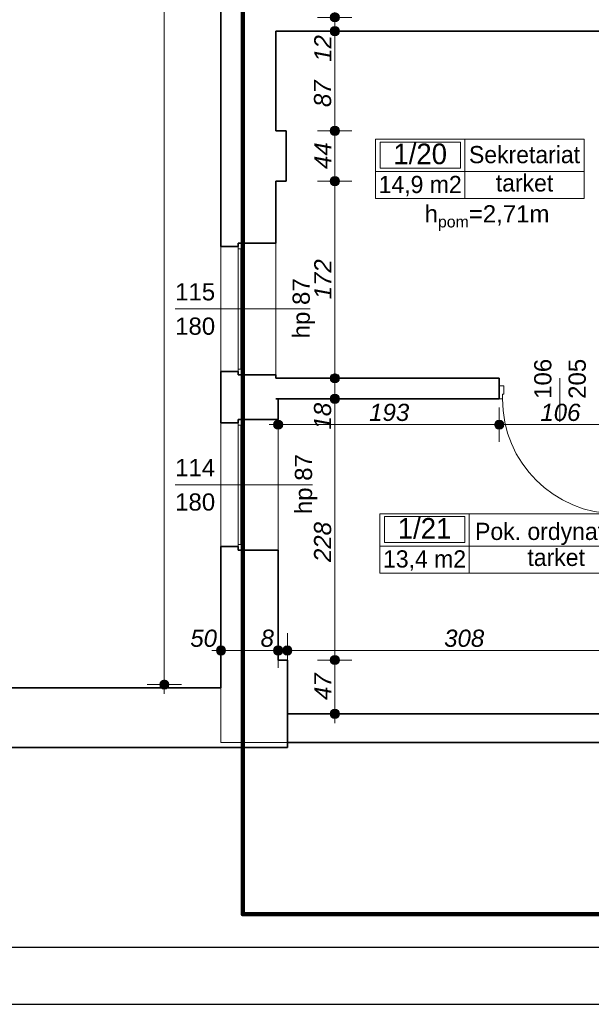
# Model space of a CAD drawing. Header units: millimetres. Extents: x -50073 to 84772, y -78870 to -35317.
# Tile 6 of 125: x 407 to 5399, y -78836 to -70241. Entities that reach past the tile are written whole.
import ezdxf
from ezdxf.enums import TextEntityAlignment as Align

# ---------------------------------------------------------------- set-up
doc = ezdxf.new("R2010")
doc.units = ezdxf.units.MM
doc.header["$MEASUREMENT"] = 0
for name, color, linetype, lineweight in [('0_Nr_pióra__3', 7, 'Continuous', 20), ('0_Nr_pióra__4', 7, 'Continuous', 25), ('Drzwi ArchiCAD_Nr_pióra__1', 7, 'Continuous', 0), ('Konstrukcja - Stropy_Nr_pióra__1', 7, 'Continuous', 0), ('Konstrukcja - Ściany zew_Nr_pióra__6', 7, 'Continuous', 35), ('Metryczki pomieszczeń ArchiCADa_Nr_pióra__1', 7, 'Continuous', 0), ('Okna ArchiCADa_Nr_pióra__1', 7, 'Continuous', 0), ('Wymiarowanie - Ogólne_Nr_pióra__82', 114, 'Continuous', 13), ('Znaczniki drzwi ArchiCADa_Nr_pióra__1', 7, 'Continuous', 0), ('Znaczniki drzwi ArchiCADa_Nr_pióra__7', 7, 'Continuous', 70), ('Znaczniki okien ArchiCADa_Nr_pióra__1', 7, 'Continuous', 0), ('Znaczniki okien ArchiCADa_Nr_pióra__7', 7, 'Continuous', 70)]:
    doc.layers.add(name, color=color, linetype=linetype, lineweight=lineweight)
doc.layers.add('Elementy modelu - Strefy', color=7, linetype='Continuous')
doc.layers.add('Wymiarowanie - Ogólne', color=7, linetype='Continuous')
doc.styles.add('GENERATED_STYLE_1', font='txt')
doc.styles.add('GENERATED_STYLE_2', font='txt')
doc.styles.add('GENERATED_STYLE_3', font='txt')
doc.styles.add('GENERATED_STYLE_4', font='txt')
doc.dimstyles.new('GENERATED_STYLE__1', dxfattribs={"dimtxt": 150, "dimasz": 152, "dimexe": 0.18, "dimexo": 0, "dimgap": 0.09, "dimtad": 1, "dimlfac": 0.1, "dimzin": 0, "dimdsep": 46, "dimtxsty": 'GENERATED_STYLE_3', "dimblk": 'ARROWHEAD_11', "dimblk1": 'ARROWHEAD_11', "dimblk2": 'ARROWHEAD_11', "dimcen": 0.09, "dimclrd": 114, "dimclre": 114, "dimclrt": 114, "dimazin": 0, "dimtfac": 1, "dimtdec": 4, "dimtmove": 0, "dimatfit": 3, "dimfxl": 1, "dimtolj": 1, "dimtzin": 0, "dimarcsym": 0})
doc.dimstyles.new('GENERATED_STYLE__2', dxfattribs={"dimtxt": 150, "dimasz": 152, "dimexe": 0.18, "dimexo": 0, "dimgap": 0.09, "dimtad": 1, "dimtih": 1, "dimtoh": 1, "dimlfac": 0.1, "dimzin": 0, "dimdsep": 46, "dimtxsty": 'GENERATED_STYLE_3', "dimblk": 'ARROWHEAD_11', "dimblk1": 'ARROWHEAD_11', "dimblk2": 'ARROWHEAD_11', "dimcen": 0.09, "dimclrd": 114, "dimclre": 114, "dimclrt": 114, "dimazin": 0, "dimtfac": 1, "dimtdec": 4, "dimtmove": 0, "dimatfit": 3, "dimfxl": 1, "dimtolj": 1, "dimtzin": 0, "dimarcsym": 0})

# ---------------------------------------------------------------- blocks, each defined once
blk = doc.blocks.new('Sekretariat_1_20_20', base_point=(4294, -71567))
at = {"layer": 'Metryczki pomieszczeń ArchiCADa_Nr_pióra__1', "linetype": 'Continuous'}
for p, q in [((3515, -71284.1), (5336.6, -71284.1)), ((3515, -71802.7), (3515, -71284.1)), ((3553.9, -71310), (4255.1, -71310)), ((3553.9, -71536.3), (3553.9, -71310)), ((4255.1, -71310), (4255.1, -71536.3)), ((4294, -71284.1), (4294, -71802.7)), ((5336.6, -71284.1), (5336.6, -71802.7)), ((3515, -71567), (5336.6, -71567)), ((4255.1, -71536.3), (3553.9, -71536.3)), ((5336.6, -71802.7), (3515, -71802.7))]:
    blk.add_line(p, q, dxfattribs=at)
at = {"layer": 'Metryczki pomieszczeń ArchiCADa_Nr_pióra__1'}
for tag, height, style, p in [('ROOM_NUMBER', 180, 'GENERATED_STYLE_2', (3904.5, -71412)), ('ROOM_NAME', 150, 'GENERATED_STYLE_1', (4815.3, -71418.2)), ('floor_f', 150, 'GENERATED_STYLE_1', (4815.3, -71665.7)), ('ROOM_CALC_AREA', 150, 'GENERATED_STYLE_1', (3904.5, -71679))]:
    blk.add_attdef(tag, text='', height=height, dxfattribs=dict(at, style=style)).set_placement(p, align=Align.MIDDLE_CENTER)
blk = doc.blocks.new('Pok. ordynatora_1_21_21', base_point=(4332.2, -74835.8))
at = {"layer": 'Metryczki pomieszczeń ArchiCADa_Nr_pióra__1', "linetype": 'Continuous'}
for p, q in [((3553.1, -74553), (5851.4, -74553)), ((3553.1, -75071.6), (3553.1, -74553)), ((3592.1, -74578.9), (4293.2, -74578.9)), ((3592.1, -74805.2), (3592.1, -74578.9)), ((4293.2, -74578.9), (4293.2, -74805.2)), ((4332.2, -74553), (4332.2, -75071.6)), ((5851.4, -74553), (5851.4, -75071.6)), ((3553.1, -74835.8), (5851.4, -74835.8)), ((4293.2, -74805.2), (3592.1, -74805.2)), ((5851.4, -75071.6), (3553.1, -75071.6))]:
    blk.add_line(p, q, dxfattribs=at)
at = {"layer": 'Metryczki pomieszczeń ArchiCADa_Nr_pióra__1'}
for tag, height, style, p in [('ROOM_NUMBER', 180, 'GENERATED_STYLE_2', (3942.7, -74680.9)), ('ROOM_NAME', 150, 'GENERATED_STYLE_1', (5091.8, -74707.4)), ('floor_f', 150, 'GENERATED_STYLE_1', (5091.8, -74934.5)), ('ROOM_CALC_AREA', 150, 'GENERATED_STYLE_1', (3942.7, -74947.9))]:
    blk.add_attdef(tag, text='', height=height, dxfattribs=dict(at, style=style)).set_placement(p, align=Align.MIDDLE_CENTER)
blk = doc.blocks.new('*D83')
at = {"layer": 'Wymiarowanie - Ogólne_Nr_pióra__82', "linetype": 'Continuous'}
for points in [[(1710.2, -62390.8), (1707.2, -62375.5), (1698.5, -62362.5), (1685.6, -62353.9), (1670.2, -62350.8), (1654.9, -62353.9), (1642, -62362.5), (1633.3, -62375.5), (1630.2, -62390.8), (1633.3, -62406.1), (1642, -62419.1), (1654.9, -62427.8), (1670.2, -62430.8), (1685.6, -62427.8), (1698.5, -62419.1), (1707.2, -62406.1)], [(1710.2, -76044.9), (1707.2, -76029.6), (1698.5, -76016.6), (1685.6, -76008), (1670.2, -76004.9), (1654.9, -76008), (1642, -76016.6), (1633.3, -76029.6), (1630.2, -76044.9), (1633.3, -76060.2), (1642, -76073.2), (1654.9, -76081.9), (1670.2, -76084.9), (1685.6, -76081.9), (1698.5, -76073.2), (1707.2, -76060.2)]]:
    blk.add_hatch(color=256, dxfattribs=at).paths.add_polyline_path(points)
for p, q in [((1670.2, -62350.8), (1670.2, -62310.8)), ((1630.2, -62390.8), (1520.2, -62390.8)), ((1820.2, -62390.8), (1710.2, -62390.8)), ((1670.2, -76004.9), (1670.2, -62430.8)), ((1630.2, -76044.9), (1520.2, -76044.9)), ((1820.2, -76044.9), (1710.2, -76044.9)), ((1670.2, -76124.9), (1670.2, -76084.9))]:
    blk.add_line(p, q, dxfattribs=at)
for centre in [(1670.2, -62390.8), (1670.2, -76044.9)]:
    blk.add_circle(centre, 40, dxfattribs=at)
at = {"layer": 'Wymiarowanie - Ogólne_Nr_pióra__82', "insert": (1640.2, -69560), "char_height": 150, "attachment_point": 7, "rotation": 90, "style": 'GENERATED_STYLE_3'}
blk.add_mtext('\\A1;{\\fArial|b0|i1|c238|p38;1 365,5}', dxfattribs=at)
blk = doc.blocks.new('ARROWHEAD_11')
at = {"color": 0, "linetype": 'Continuous', "lineweight": 0}
blk.add_line((0, 0), (-1, 0), dxfattribs=at)
at = {"color": 0, "linetype": 'Continuous', "lineweight": 0, "const_width": 0.25, "flags": 128}
blk.add_lwpolyline([(-0.125, 0, 1), (0.125, 0, 1)], format="xyb", close=True, dxfattribs=at)
blk = doc.blocks.new('*D500')
at = {"layer": 'Wymiarowanie - Ogólne_Nr_pióra__82', "linetype": 'Continuous'}
for points in [[(3198.9, -75830.6), (3195.9, -75815.3), (3187.2, -75802.4), (3174.2, -75793.7), (3158.9, -75790.6), (3143.6, -75793.7), (3130.6, -75802.4), (3122, -75815.3), (3118.9, -75830.6), (3122, -75845.9), (3130.6, -75858.9), (3143.6, -75867.6), (3158.9, -75870.6), (3174.2, -75867.6), (3187.2, -75858.9), (3195.9, -75845.9)], [(3198.9, -76300.6), (3195.9, -76285.3), (3187.2, -76272.4), (3174.2, -76263.7), (3158.9, -76260.6), (3143.6, -76263.7), (3130.6, -76272.4), (3122, -76285.3), (3118.9, -76300.6), (3122, -76315.9), (3130.6, -76328.9), (3143.6, -76337.6), (3158.9, -76340.6), (3174.2, -76337.6), (3187.2, -76328.9), (3195.9, -76315.9)]]:
    blk.add_hatch(color=256, dxfattribs=at).paths.add_polyline_path(points)
for p, q in [((3118.9, -75830.6), (3008.9, -75830.6)), ((3158.9, -76260.6), (3158.9, -75870.6)), ((3308.9, -75830.6), (3198.9, -75830.6)), ((3118.9, -76300.6), (3008.9, -76300.6)), ((3308.9, -76300.6), (3198.9, -76300.6)), ((3158.9, -76380.6), (3158.9, -76340.6))]:
    blk.add_line(p, q, dxfattribs=at)
for centre in [(3158.9, -75830.6), (3158.9, -76300.6)]:
    blk.add_circle(centre, 40, dxfattribs=at)
at = {"layer": 'Wymiarowanie - Ogólne_Nr_pióra__82', "insert": (3128.9, -76179.5), "char_height": 150, "attachment_point": 7, "rotation": 90, "style": 'GENERATED_STYLE_3'}
blk.add_mtext('\\A1;{\\fArial|b0|i1|c238|p38;47}', dxfattribs=at)
blk = doc.blocks.new('*D501')
at = {"layer": 'Wymiarowanie - Ogólne_Nr_pióra__82', "linetype": 'Continuous'}
for points in [[(3198.9, -73550.6), (3195.9, -73535.3), (3187.2, -73522.4), (3174.2, -73513.7), (3158.9, -73510.6), (3143.6, -73513.7), (3130.6, -73522.4), (3122, -73535.3), (3118.9, -73550.6), (3122, -73565.9), (3130.6, -73578.9), (3143.6, -73587.6), (3158.9, -73590.6), (3174.2, -73587.6), (3187.2, -73578.9), (3195.9, -73565.9)], [(3198.9, -75830.6), (3195.9, -75815.3), (3187.2, -75802.4), (3174.2, -75793.7), (3158.9, -75790.6), (3143.6, -75793.7), (3130.6, -75802.4), (3122, -75815.3), (3118.9, -75830.6), (3122, -75845.9), (3130.6, -75858.9), (3143.6, -75867.6), (3158.9, -75870.6), (3174.2, -75867.6), (3187.2, -75858.9), (3195.9, -75845.9)]]:
    blk.add_hatch(color=256, dxfattribs=at).paths.add_polyline_path(points)
for p, q in [((3118.9, -73550.6), (3008.9, -73550.6)), ((3308.9, -73550.6), (3198.9, -73550.6)), ((3158.9, -75790.6), (3158.9, -73590.6)), ((3118.9, -75830.6), (3008.9, -75830.6)), ((3308.9, -75830.6), (3198.9, -75830.6))]:
    blk.add_line(p, q, dxfattribs=at)
for centre in [(3158.9, -73550.6), (3158.9, -75830.6)]:
    blk.add_circle(centre, 40, dxfattribs=at)
at = {"layer": 'Wymiarowanie - Ogólne_Nr_pióra__82', "char_height": 150, "attachment_point": 7, "rotation": 90, "style": 'GENERATED_STYLE_3'}
for s, insert in [('\\A1;{\\fArial|b0|i1|c238|p38;18}', (3128.9, -73818.3)), ('\\A1;{\\fArial|b0|i1|c238|p38;228}', (3128.9, -74975.2))]:
    blk.add_mtext(s, dxfattribs=dict(at, insert=insert))
blk = doc.blocks.new('*D502')
at = {"layer": 'Wymiarowanie - Ogólne_Nr_pióra__82', "linetype": 'Continuous'}
for points in [[(3198.9, -73370.6), (3195.9, -73355.3), (3187.2, -73342.4), (3174.2, -73333.7), (3158.9, -73330.6), (3143.6, -73333.7), (3130.6, -73342.4), (3122, -73355.3), (3118.9, -73370.6), (3122, -73385.9), (3130.6, -73398.9), (3143.6, -73407.6), (3158.9, -73410.6), (3174.2, -73407.6), (3187.2, -73398.9), (3195.9, -73385.9)], [(3198.9, -73550.6), (3195.9, -73535.3), (3187.2, -73522.4), (3174.2, -73513.7), (3158.9, -73510.6), (3143.6, -73513.7), (3130.6, -73522.4), (3122, -73535.3), (3118.9, -73550.6), (3122, -73565.9), (3130.6, -73578.9), (3143.6, -73587.6), (3158.9, -73590.6), (3174.2, -73587.6), (3187.2, -73578.9), (3195.9, -73565.9)]]:
    blk.add_hatch(color=256, dxfattribs=at).paths.add_polyline_path(points)
for p, q in [((3118.9, -73370.6), (3008.9, -73370.6)), ((3308.9, -73370.6), (3198.9, -73370.6)), ((3158.9, -73510.6), (3158.9, -73410.6)), ((3118.9, -73550.6), (3008.9, -73550.6)), ((3308.9, -73550.6), (3198.9, -73550.6))]:
    blk.add_line(p, q, dxfattribs=at)
for centre in [(3158.9, -73370.6), (3158.9, -73550.6)]:
    blk.add_circle(centre, 40, dxfattribs=at)
blk = doc.blocks.new('*D503')
at = {"layer": 'Wymiarowanie - Ogólne_Nr_pióra__82', "linetype": 'Continuous'}
for points in [[(3198.9, -71650.6), (3195.9, -71635.3), (3187.2, -71622.4), (3174.2, -71613.7), (3158.9, -71610.6), (3143.6, -71613.7), (3130.6, -71622.4), (3122, -71635.3), (3118.9, -71650.6), (3122, -71665.9), (3130.6, -71678.9), (3143.6, -71687.6), (3158.9, -71690.6), (3174.2, -71687.6), (3187.2, -71678.9), (3195.9, -71665.9)], [(3198.9, -73370.6), (3195.9, -73355.3), (3187.2, -73342.4), (3174.2, -73333.7), (3158.9, -73330.6), (3143.6, -73333.7), (3130.6, -73342.4), (3122, -73355.3), (3118.9, -73370.6), (3122, -73385.9), (3130.6, -73398.9), (3143.6, -73407.6), (3158.9, -73410.6), (3174.2, -73407.6), (3187.2, -73398.9), (3195.9, -73385.9)]]:
    blk.add_hatch(color=256, dxfattribs=at).paths.add_polyline_path(points)
for p, q in [((3118.9, -71650.6), (3008.9, -71650.6)), ((3308.9, -71650.6), (3198.9, -71650.6)), ((3158.9, -73330.6), (3158.9, -71690.6)), ((3118.9, -73370.6), (3008.9, -73370.6)), ((3308.9, -73370.6), (3198.9, -73370.6))]:
    blk.add_line(p, q, dxfattribs=at)
for centre in [(3158.9, -71650.6), (3158.9, -73370.6)]:
    blk.add_circle(centre, 40, dxfattribs=at)
at = {"layer": 'Wymiarowanie - Ogólne_Nr_pióra__82', "insert": (3128.9, -72681.4), "char_height": 150, "attachment_point": 7, "rotation": 90, "style": 'GENERATED_STYLE_3'}
blk.add_mtext('\\A1;{\\fArial|b0|i1|c238|p38;172}', dxfattribs=at)
blk = doc.blocks.new('*D504')
at = {"layer": 'Wymiarowanie - Ogólne_Nr_pióra__82', "linetype": 'Continuous'}
for points in [[(3198.9, -71210.6), (3195.9, -71195.3), (3187.2, -71182.4), (3174.2, -71173.7), (3158.9, -71170.6), (3143.6, -71173.7), (3130.6, -71182.4), (3122, -71195.3), (3118.9, -71210.6), (3122, -71225.9), (3130.6, -71238.9), (3143.6, -71247.6), (3158.9, -71250.6), (3174.2, -71247.6), (3187.2, -71238.9), (3195.9, -71225.9)], [(3198.9, -71650.6), (3195.9, -71635.3), (3187.2, -71622.4), (3174.2, -71613.7), (3158.9, -71610.6), (3143.6, -71613.7), (3130.6, -71622.4), (3122, -71635.3), (3118.9, -71650.6), (3122, -71665.9), (3130.6, -71678.9), (3143.6, -71687.6), (3158.9, -71690.6), (3174.2, -71687.6), (3187.2, -71678.9), (3195.9, -71665.9)]]:
    blk.add_hatch(color=256, dxfattribs=at).paths.add_polyline_path(points)
for p, q in [((3118.9, -71210.6), (3008.9, -71210.6)), ((3158.9, -71610.6), (3158.9, -71250.6)), ((3308.9, -71210.6), (3198.9, -71210.6)), ((3118.9, -71650.6), (3008.9, -71650.6)), ((3308.9, -71650.6), (3198.9, -71650.6))]:
    blk.add_line(p, q, dxfattribs=at)
for centre in [(3158.9, -71210.6), (3158.9, -71650.6)]:
    blk.add_circle(centre, 40, dxfattribs=at)
at = {"layer": 'Wymiarowanie - Ogólne_Nr_pióra__82', "insert": (3128.9, -71544.5), "char_height": 150, "attachment_point": 7, "rotation": 90, "style": 'GENERATED_STYLE_3'}
blk.add_mtext('\\A1;{\\fArial|b0|i1|c238|p38;44}', dxfattribs=at)
blk = doc.blocks.new('*D505')
at = {"layer": 'Wymiarowanie - Ogólne_Nr_pióra__82', "linetype": 'Continuous'}
for points in [[(3198.9, -70340.6), (3195.9, -70325.3), (3187.2, -70312.4), (3174.2, -70303.7), (3158.9, -70300.6), (3143.6, -70303.7), (3130.6, -70312.4), (3122, -70325.3), (3118.9, -70340.6), (3122, -70355.9), (3130.6, -70368.9), (3143.6, -70377.6), (3158.9, -70380.6), (3174.2, -70377.6), (3187.2, -70368.9), (3195.9, -70355.9)], [(3198.9, -71210.6), (3195.9, -71195.3), (3187.2, -71182.4), (3174.2, -71173.7), (3158.9, -71170.6), (3143.6, -71173.7), (3130.6, -71182.4), (3122, -71195.3), (3118.9, -71210.6), (3122, -71225.9), (3130.6, -71238.9), (3143.6, -71247.6), (3158.9, -71250.6), (3174.2, -71247.6), (3187.2, -71238.9), (3195.9, -71225.9)]]:
    blk.add_hatch(color=256, dxfattribs=at).paths.add_polyline_path(points)
for p, q in [((3118.9, -70340.6), (3008.9, -70340.6)), ((3158.9, -71170.6), (3158.9, -70380.6)), ((3308.9, -70340.6), (3198.9, -70340.6)), ((3118.9, -71210.6), (3008.9, -71210.6)), ((3308.9, -71210.6), (3198.9, -71210.6))]:
    blk.add_line(p, q, dxfattribs=at)
for centre in [(3158.9, -70340.6), (3158.9, -71210.6)]:
    blk.add_circle(centre, 40, dxfattribs=at)
at = {"layer": 'Wymiarowanie - Ogólne_Nr_pióra__82', "char_height": 150, "attachment_point": 7, "rotation": 90, "style": 'GENERATED_STYLE_3'}
for s, insert in [('\\A1;{\\fArial|b0|i1|c238|p38;12}', (3128.9, -70608.3)), ('\\A1;{\\fArial|b0|i1|c238|p38;87}', (3128.9, -71003.3))]:
    blk.add_mtext(s, dxfattribs=dict(at, insert=insert))
blk = doc.blocks.new('*D506')
at = {"layer": 'Wymiarowanie - Ogólne_Nr_pióra__82', "linetype": 'Continuous'}
for points in [[(3198.9, -70220.6), (3195.9, -70205.3), (3187.2, -70192.4), (3174.2, -70183.7), (3158.9, -70180.6), (3143.6, -70183.7), (3130.6, -70192.4), (3122, -70205.3), (3118.9, -70220.6), (3122, -70235.9), (3130.6, -70248.9), (3143.6, -70257.6), (3158.9, -70260.6), (3174.2, -70257.6), (3187.2, -70248.9), (3195.9, -70235.9)], [(3198.9, -70340.6), (3195.9, -70325.3), (3187.2, -70312.4), (3174.2, -70303.7), (3158.9, -70300.6), (3143.6, -70303.7), (3130.6, -70312.4), (3122, -70325.3), (3118.9, -70340.6), (3122, -70355.9), (3130.6, -70368.9), (3143.6, -70377.6), (3158.9, -70380.6), (3174.2, -70377.6), (3187.2, -70368.9), (3195.9, -70355.9)]]:
    blk.add_hatch(color=256, dxfattribs=at).paths.add_polyline_path(points)
for p, q in [((3118.9, -70220.6), (3008.9, -70220.6)), ((3308.9, -70220.6), (3198.9, -70220.6)), ((3158.9, -70300.6), (3158.9, -70260.6)), ((3118.9, -70340.6), (3008.9, -70340.6)), ((3308.9, -70340.6), (3198.9, -70340.6))]:
    blk.add_line(p, q, dxfattribs=at)
for centre in [(3158.9, -70220.6), (3158.9, -70340.6)]:
    blk.add_circle(centre, 40, dxfattribs=at)
blk = doc.blocks.new('*D507')
at = {"layer": 'Wymiarowanie - Ogólne_Nr_pióra__82', "linetype": 'Continuous'}
for points in [[(3198.9, -66680.6), (3195.9, -66665.3), (3187.2, -66652.4), (3174.2, -66643.7), (3158.9, -66640.6), (3143.6, -66643.7), (3130.6, -66652.4), (3122, -66665.3), (3118.9, -66680.6), (3122, -66695.9), (3130.6, -66708.9), (3143.6, -66717.6), (3158.9, -66720.6), (3174.2, -66717.6), (3187.2, -66708.9), (3195.9, -66695.9)], [(3198.9, -70220.6), (3195.9, -70205.3), (3187.2, -70192.4), (3174.2, -70183.7), (3158.9, -70180.6), (3143.6, -70183.7), (3130.6, -70192.4), (3122, -70205.3), (3118.9, -70220.6), (3122, -70235.9), (3130.6, -70248.9), (3143.6, -70257.6), (3158.9, -70260.6), (3174.2, -70257.6), (3187.2, -70248.9), (3195.9, -70235.9)]]:
    blk.add_hatch(color=256, dxfattribs=at).paths.add_polyline_path(points)
for p, q in [((3118.9, -66680.6), (3008.9, -66680.6)), ((3308.9, -66680.6), (3198.9, -66680.6)), ((3158.9, -70180.6), (3158.9, -66720.6)), ((3118.9, -70220.6), (3008.9, -70220.6)), ((3308.9, -70220.6), (3198.9, -70220.6))]:
    blk.add_line(p, q, dxfattribs=at)
for centre in [(3158.9, -66680.6), (3158.9, -70220.6)]:
    blk.add_circle(centre, 40, dxfattribs=at)
at = {"layer": 'Wymiarowanie - Ogólne_Nr_pióra__82', "insert": (3128.9, -68621.4), "char_height": 150, "attachment_point": 7, "rotation": 90, "style": 'GENERATED_STYLE_3'}
blk.add_mtext('\\A1;{\\fArial|b0|i1|c238|p38;354}', dxfattribs=at)
blk = doc.blocks.new('*D594')
at = {"layer": 'Wymiarowanie - Ogólne_Nr_pióra__82', "linetype": 'Continuous'}
for points in [[(2204.6, -75747.4), (2201.6, -75732.1), (2192.9, -75719.1), (2179.9, -75710.5), (2164.6, -75707.4), (2149.3, -75710.5), (2136.3, -75719.1), (2127.6, -75732.1), (2124.6, -75747.4), (2127.6, -75762.7), (2136.3, -75775.7), (2149.3, -75784.4), (2164.6, -75787.4), (2179.9, -75784.4), (2192.9, -75775.7), (2201.6, -75762.7)], [(2704.6, -75747.4), (2701.6, -75732.1), (2692.9, -75719.1), (2679.9, -75710.5), (2664.6, -75707.4), (2649.3, -75710.5), (2636.3, -75719.1), (2627.6, -75732.1), (2624.6, -75747.4), (2627.6, -75762.7), (2636.3, -75775.7), (2649.3, -75784.4), (2664.6, -75787.4), (2679.9, -75784.4), (2692.9, -75775.7), (2701.6, -75762.7)]]:
    blk.add_hatch(color=256, dxfattribs=at).paths.add_polyline_path(points)
for p, q in [((2164.6, -75707.4), (2164.6, -75597.4)), ((2664.6, -75707.4), (2664.6, -75597.4)), ((2084.6, -75747.4), (2124.6, -75747.4)), ((2164.6, -75897.4), (2164.6, -75787.4)), ((2204.6, -75747.4), (2624.6, -75747.4)), ((2664.6, -75897.4), (2664.6, -75787.4))]:
    blk.add_line(p, q, dxfattribs=at)
for centre in [(2164.6, -75747.4), (2664.6, -75747.4)]:
    blk.add_circle(centre, 40, dxfattribs=at)
at = {"layer": 'Wymiarowanie - Ogólne_Nr_pióra__82', "char_height": 150, "attachment_point": 7, "style": 'GENERATED_STYLE_3'}
for s, insert in [('\\A1;{\\fArial|b0|i1|c238|p38;50}', (1896.9, -75717.4)), ('\\A1;{\\fArial|b0|i1|c238|p38;8}', (2510.8, -75717.4))]:
    blk.add_mtext(s, dxfattribs=dict(at, insert=insert))
blk = doc.blocks.new('*D595')
at = {"layer": 'Wymiarowanie - Ogólne_Nr_pióra__82', "linetype": 'Continuous'}
for points in [[(2704.6, -75747.4), (2701.6, -75732.1), (2692.9, -75719.1), (2679.9, -75710.5), (2664.6, -75707.4), (2649.3, -75710.5), (2636.3, -75719.1), (2627.6, -75732.1), (2624.6, -75747.4), (2627.6, -75762.7), (2636.3, -75775.7), (2649.3, -75784.4), (2664.6, -75787.4), (2679.9, -75784.4), (2692.9, -75775.7), (2701.6, -75762.7)], [(2784.6, -75747.4), (2781.6, -75732.1), (2772.9, -75719.1), (2759.9, -75710.5), (2744.6, -75707.4), (2729.3, -75710.5), (2716.3, -75719.1), (2707.6, -75732.1), (2704.6, -75747.4), (2707.6, -75762.7), (2716.3, -75775.7), (2729.3, -75784.4), (2744.6, -75787.4), (2759.9, -75784.4), (2772.9, -75775.7), (2781.6, -75762.7)]]:
    blk.add_hatch(color=256, dxfattribs=at).paths.add_polyline_path(points)
for p, q in [((2664.6, -75707.4), (2664.6, -75597.4)), ((2744.6, -75707.4), (2744.6, -75597.4)), ((2664.6, -75897.4), (2664.6, -75787.4)), ((2744.6, -75897.4), (2744.6, -75787.4))]:
    blk.add_line(p, q, dxfattribs=at)
for centre in [(2664.6, -75747.4), (2744.6, -75747.4)]:
    blk.add_circle(centre, 40, dxfattribs=at)
blk.add_point((2704.6, -75747.4), dxfattribs=at)
blk = doc.blocks.new('*D596')
at = {"layer": 'Wymiarowanie - Ogólne_Nr_pióra__82', "linetype": 'Continuous'}
for points in [[(2784.6, -75747.4), (2781.6, -75732.1), (2772.9, -75719.1), (2759.9, -75710.5), (2744.6, -75707.4), (2729.3, -75710.5), (2716.3, -75719.1), (2707.6, -75732.1), (2704.6, -75747.4), (2707.6, -75762.7), (2716.3, -75775.7), (2729.3, -75784.4), (2744.6, -75787.4), (2759.9, -75784.4), (2772.9, -75775.7), (2781.6, -75762.7)], [(5864.6, -75747.4), (5861.6, -75732.1), (5852.9, -75719.1), (5839.9, -75710.5), (5824.6, -75707.4), (5809.3, -75710.5), (5796.3, -75719.1), (5787.6, -75732.1), (5784.6, -75747.4), (5787.6, -75762.7), (5796.3, -75775.7), (5809.3, -75784.4), (5824.6, -75787.4), (5839.9, -75784.4), (5852.9, -75775.7), (5861.6, -75762.7)]]:
    blk.add_hatch(color=256, dxfattribs=at).paths.add_polyline_path(points)
for p, q in [((2744.6, -75707.4), (2744.6, -75597.4)), ((5824.6, -75707.4), (5824.6, -75597.4)), ((2744.6, -75897.4), (2744.6, -75787.4)), ((2784.6, -75747.4), (5784.6, -75747.4)), ((5824.6, -75897.4), (5824.6, -75787.4))]:
    blk.add_line(p, q, dxfattribs=at)
for centre in [(2744.6, -75747.4), (5824.6, -75747.4)]:
    blk.add_circle(centre, 40, dxfattribs=at)
at = {"layer": 'Wymiarowanie - Ogólne_Nr_pióra__82', "insert": (4113.9, -75717.4), "char_height": 150, "attachment_point": 7, "style": 'GENERATED_STYLE_3'}
blk.add_mtext('\\A1;{\\fArial|b0|i1|c238|p38;308}', dxfattribs=at)
blk = doc.blocks.new('*D606')
at = {"layer": 'Wymiarowanie - Ogólne_Nr_pióra__82', "linetype": 'Continuous'}
for points in [[(2704.6, -73775.6), (2701.6, -73760.3), (2692.9, -73747.3), (2679.9, -73738.6), (2664.6, -73735.6), (2649.3, -73738.6), (2636.3, -73747.3), (2627.6, -73760.3), (2624.6, -73775.6), (2627.6, -73790.9), (2636.3, -73803.9), (2649.3, -73812.5), (2664.6, -73815.6), (2679.9, -73812.5), (2692.9, -73803.9), (2701.6, -73790.9)], [(4634.6, -73775.6), (4631.6, -73760.3), (4622.9, -73747.3), (4609.9, -73738.6), (4594.6, -73735.6), (4579.3, -73738.6), (4566.3, -73747.3), (4557.6, -73760.3), (4554.6, -73775.6), (4557.6, -73790.9), (4566.3, -73803.9), (4579.3, -73812.5), (4594.6, -73815.6), (4609.9, -73812.5), (4622.9, -73803.9), (4631.6, -73790.9)]]:
    blk.add_hatch(color=256, dxfattribs=at).paths.add_polyline_path(points)
for p, q in [((2664.6, -73735.6), (2664.6, -73625.6)), ((4594.6, -73735.6), (4594.6, -73625.6)), ((2584.6, -73775.6), (2624.6, -73775.6)), ((2664.6, -73925.6), (2664.6, -73815.6)), ((2704.6, -73775.6), (4554.6, -73775.6)), ((4594.6, -73925.6), (4594.6, -73815.6))]:
    blk.add_line(p, q, dxfattribs=at)
for centre in [(2664.6, -73775.6), (4594.6, -73775.6)]:
    blk.add_circle(centre, 40, dxfattribs=at)
at = {"layer": 'Wymiarowanie - Ogólne_Nr_pióra__82', "insert": (3458.9, -73745.6), "char_height": 150, "attachment_point": 7, "style": 'GENERATED_STYLE_3'}
blk.add_mtext('\\A1;{\\fArial|b0|i1|c238|p38;193}', dxfattribs=at)
blk = doc.blocks.new('*D607')
at = {"layer": 'Wymiarowanie - Ogólne_Nr_pióra__82', "linetype": 'Continuous'}
for points in [[(4634.6, -73775.6), (4631.6, -73760.3), (4622.9, -73747.3), (4609.9, -73738.6), (4594.6, -73735.6), (4579.3, -73738.6), (4566.3, -73747.3), (4557.6, -73760.3), (4554.6, -73775.6), (4557.6, -73790.9), (4566.3, -73803.9), (4579.3, -73812.5), (4594.6, -73815.6), (4609.9, -73812.5), (4622.9, -73803.9), (4631.6, -73790.9)], [(5694.6, -73775.6), (5691.6, -73760.3), (5682.9, -73747.3), (5669.9, -73738.6), (5654.6, -73735.6), (5639.3, -73738.6), (5626.3, -73747.3), (5617.6, -73760.3), (5614.6, -73775.6), (5617.6, -73790.9), (5626.3, -73803.9), (5639.3, -73812.5), (5654.6, -73815.6), (5669.9, -73812.5), (5682.9, -73803.9), (5691.6, -73790.9)]]:
    blk.add_hatch(color=256, dxfattribs=at).paths.add_polyline_path(points)
for p, q in [((4594.6, -73735.6), (4594.6, -73625.6)), ((5654.6, -73735.6), (5654.6, -73625.6)), ((4594.6, -73925.6), (4594.6, -73815.6)), ((4634.6, -73775.6), (5614.6, -73775.6)), ((5654.6, -73925.6), (5654.6, -73815.6))]:
    blk.add_line(p, q, dxfattribs=at)
for centre in [(4594.6, -73775.6), (5654.6, -73775.6)]:
    blk.add_circle(centre, 40, dxfattribs=at)
at = {"layer": 'Wymiarowanie - Ogólne_Nr_pióra__82', "insert": (4953.9, -73745.6), "char_height": 150, "attachment_point": 7, "style": 'GENERATED_STYLE_3'}
blk.add_mtext('\\A1;{\\fArial|b0|i1|c238|p38;106}', dxfattribs=at)

msp = doc.modelspace()

# ---------------------------------------------------------------- linework, layer by layer
at = {"color": 10, "lineweight": 106}
msp.add_lwpolyline([(66.617, -62583.342), (2355.65, -62594.844), (2355.65, -78050.061), (23019.646, -78050.061), (23019.646, -74088.498), (27356.387, -74088.498), (27356.387, -76174.624), (31806.314, -76174.624), (31806.314, -70254.194), (29738.593, -70254.194), (29738.593, -64145.049), (48237.42, -64145.049), (53610.352, -68583.295), (53610.352, -70500.678), (57061.641, -70500.678), (57061.641, -65412.681), (59990.725, -65412.681), (59990.725, -59684.671), (37804.772, -41061.805), (28682.341, -41061.805), (28682.341, -51358.017), (2441.313, -51358.017)], dxfattribs=at)
at = {"layer": '0_Nr_pióra__4', "linetype": 'Continuous', "flags": 128}
for points in [[(84771.934, -35317.498), (-13943.569, -35317.498), (-13943.569, -78836.041), (84771.934, -78836.041)], [(84271.934, -35817.498), (-13443.569, -35817.498), (-13443.569, -78336.041), (84271.934, -78336.041)]]:
    msp.add_lwpolyline(points, close=True, dxfattribs=at)
at = {"layer": 'Drzwi ArchiCAD_Nr_pióra__1', "linetype": 'Continuous'}
for p, q in [((4594.596, -73550.641), (4594.596, -73435.641)), ((4594.596, -73435.641), (4634.596, -73435.641)), ((4594.596, -73550.641), (4594.596, -73435.641)), ((4634.596, -73435.641), (4634.596, -73510.641)), ((4622.596, -73550.641), (4594.596, -73550.641)), ((4634.596, -73510.641), (4622.596, -73510.641)), ((4622.596, -73510.641), (4622.596, -73550.641))]:
    msp.add_line(p, q, dxfattribs=at)
msp.add_arc((5626.596, -73550.641), 1004, 180, 270, dxfattribs=at)
at = {"layer": 'Konstrukcja - Stropy_Nr_pióra__1', "linetype": 'Continuous', "flags": 128}
msp.add_lwpolyline([(-555.52, -62390.641), (2164.596, -62390.641), (2164.596, -76550.641), (5824.596, -76550.641), (23038.421, -76550.641), (23038.421, -76240.678), (31884.596, -76240.678), (31884.596, -70115.378), (29924.596, -70115.378), (29924.596, -64338.978), (48324.596, -64338.978)], dxfattribs=at)
at = {"layer": 'Konstrukcja - Ściany zew_Nr_pióra__6', "linetype": 'Continuous'}
for p, q in [((2314.596, -72220.641), (2314.596, -72190.641)), ((2314.596, -72190.641), (2364.596, -72190.641)), ((2364.596, -72190.641), (2644.596, -72190.641)), ((2164.596, -72220.641), (2314.596, -72220.641)), ((2164.596, -73310.641), (2314.596, -73310.641)), ((2314.596, -73310.641), (2314.596, -73340.641)), ((2314.596, -73340.641), (2364.596, -73340.641)), ((2364.596, -73340.641), (2644.596, -73340.641)), ((4594.596, -73435.641), (4594.596, -73370.641)), ((4594.596, -73550.641), (4594.596, -73435.641)), ((2314.596, -73760.641), (2314.596, -73730.641)), ((2314.596, -73730.641), (2364.596, -73730.641)), ((2364.596, -73730.641), (2664.596, -73730.641)), ((2164.596, -73760.641), (2314.596, -73760.641)), ((2164.596, -74840.641), (2314.596, -74840.641)), ((2314.596, -74840.641), (2314.596, -74870.641)), ((2314.596, -74870.641), (2364.596, -74870.641)), ((2364.596, -74870.641), (2664.596, -74870.641))]:
    msp.add_line(p, q, dxfattribs=at)
at = {"layer": 'Konstrukcja - Ściany zew_Nr_pióra__6', "linetype": 'Continuous', "flags": 128}
for points in [[(2164.596, -70140.641), (2164.596, -71210.641)], [(2644.596, -70340.641), (7834.596, -70340.641)], [(2644.596, -71210.641), (2644.596, -70340.641)], [(2164.596, -71210.641), (2164.596, -71650.641)], [(2734.596, -71210.641), (2644.596, -71210.641)], [(2734.596, -71650.641), (2734.596, -71210.641)], [(2164.596, -71650.641), (2164.596, -72220.641)], [(2644.596, -71650.641), (2734.596, -71650.641)], [(2644.596, -72190.641), (2644.596, -71650.641)], [(2164.596, -73310.641), (2164.596, -73550.641)], [(2644.596, -73370.641), (2644.596, -73340.641)], [(4594.596, -73370.641), (2644.596, -73370.641)], [(2164.596, -73550.641), (2164.596, -73760.641)], [(2644.596, -73550.641), (4594.596, -73550.641)], [(2664.596, -73550.641), (2644.596, -73550.641)], [(2664.596, -73730.641), (2664.596, -73550.641)], [(2164.596, -74840.641), (2164.596, -75830.641)], [(2664.596, -75830.641), (2664.596, -74870.641)], [(2164.596, -75830.641), (2164.596, -76072.978)], [(2744.596, -75830.641), (2664.596, -75830.641)], [(2744.596, -76592.978), (2744.596, -75830.641)], [(2164.596, -76072.978), (-1055.404, -76072.978)], [(5824.596, -76300.641), (2744.596, -76300.641)], [(2744.596, -76300.641), (2744.596, -76550.641)], [(2744.596, -76550.641), (5824.596, -76550.641)], [(-535.404, -76592.978), (2744.596, -76592.978)]]:
    msp.add_lwpolyline(points, dxfattribs=at)
at = {"layer": 'Okna ArchiCADa_Nr_pióra__1', "linetype": 'Continuous'}
for p, q in [((2314.596, -72190.641), (2314.596, -72240.641)), ((2314.596, -72190.641), (2364.596, -72190.641)), ((2314.596, -72220.641), (2314.596, -72190.641)), ((2364.596, -72240.641), (2364.596, -72190.641)), ((2644.596, -73340.641), (2644.596, -72190.641)), ((2164.596, -73310.641), (2164.596, -72220.641)), ((2314.596, -72240.641), (2364.596, -72240.641)), ((2314.596, -72240.641), (2314.596, -73290.641)), ((2339.596, -73290.641), (2339.596, -72240.641)), ((2364.596, -73290.641), (2364.596, -72240.641)), ((2364.596, -73290.641), (2314.596, -73290.641)), ((2314.596, -73290.641), (2314.596, -73340.641)), ((2314.596, -73310.641), (2314.596, -73340.641)), ((2364.596, -73340.641), (2364.596, -73290.641)), ((2314.596, -73340.641), (2364.596, -73340.641)), ((2314.596, -73780.641), (2314.596, -73730.641)), ((2314.596, -73730.641), (2364.596, -73730.641)), ((2314.596, -73760.641), (2314.596, -73730.641)), ((2364.596, -73730.641), (2364.596, -73780.641)), ((2664.596, -73730.641), (2664.596, -74870.641)), ((2164.596, -73760.641), (2164.596, -74840.641)), ((2364.596, -73780.641), (2314.596, -73780.641)), ((2314.596, -74820.641), (2314.596, -73780.641)), ((2339.596, -73780.641), (2339.596, -74820.641)), ((2364.596, -73780.641), (2364.596, -74820.641)), ((2314.596, -74870.641), (2314.596, -74820.641)), ((2314.596, -74820.641), (2364.596, -74820.641)), ((2314.596, -74840.641), (2314.596, -74870.641)), ((2364.596, -74820.641), (2364.596, -74870.641)), ((2314.596, -74870.641), (2364.596, -74870.641))]:
    msp.add_line(p, q, dxfattribs=at)
at = {"layer": 'Znaczniki drzwi ArchiCADa_Nr_pióra__1', "linetype": 'Continuous'}
msp.add_line((5124.596, -73750.641), (5124.596, -73370.641), dxfattribs=at)
at = {"layer": 'Znaczniki okien ArchiCADa_Nr_pióra__1', "linetype": 'Continuous'}
for p, q in [((1764.596, -72765.641), (2944.596, -72765.641)), ((1764.596, -74300.641), (2964.596, -74300.641))]:
    msp.add_line(p, q, dxfattribs=at)

# ---------------------------------------------------------------- block references
at = {"layer": 'Elementy modelu - Strefy', "linetype": 'Continuous'}
ref = msp.add_blockref('Sekretariat_1_20_20', (4294.026, -71566.971), dxfattribs=at)
ref.add_attrib('ROOM_NAME', 'Sekretariat', dxfattribs={"layer": 'Metryczki pomieszczeń ArchiCADa_Nr_pióra__1', "color": 7, "height": 150, "style": 'GENERATED_STYLE_1'}).set_placement((4815.306, -71418.202), align=Align.MIDDLE_CENTER)
ref.add_attrib('ROOM_NUMBER', '1/20', dxfattribs={"layer": 'Metryczki pomieszczeń ArchiCADa_Nr_pióra__1', "color": 7, "height": 180, "style": 'GENERATED_STYLE_2'}).set_placement((3904.504, -71412.022), align=Align.MIDDLE_CENTER)
ref.add_attrib('ROOM_CALC_AREA', '14,9 m2', dxfattribs={"layer": 'Metryczki pomieszczeń ArchiCADa_Nr_pióra__1', "color": 7, "height": 150, "style": 'GENERATED_STYLE_1'}).set_placement((3904.504, -71679.022), align=Align.MIDDLE_CENTER)
ref.add_attrib('floor_f', 'tarket', dxfattribs={"layer": 'Metryczki pomieszczeń ArchiCADa_Nr_pióra__1', "color": 7, "height": 150, "style": 'GENERATED_STYLE_1'}).set_placement((4815.306, -71665.651), align=Align.MIDDLE_CENTER)
ref = msp.add_blockref('Pok. ordynatora_1_21_21', (4332.183, -74835.847), dxfattribs=at)
ref.add_attrib('ROOM_NAME', 'Pok. ordynatora', dxfattribs={"layer": 'Metryczki pomieszczeń ArchiCADa_Nr_pióra__1', "color": 7, "height": 150, "style": 'GENERATED_STYLE_1'}).set_placement((5091.784, -74707.445), align=Align.MIDDLE_CENTER)
ref.add_attrib('ROOM_NUMBER', '1/21', dxfattribs={"layer": 'Metryczki pomieszczeń ArchiCADa_Nr_pióra__1', "color": 7, "height": 180, "style": 'GENERATED_STYLE_2'}).set_placement((3942.662, -74680.899), align=Align.MIDDLE_CENTER)
ref.add_attrib('ROOM_CALC_AREA', '13,4 m2', dxfattribs={"layer": 'Metryczki pomieszczeń ArchiCADa_Nr_pióra__1', "color": 7, "height": 150, "style": 'GENERATED_STYLE_1'}).set_placement((3942.662, -74947.899), align=Align.MIDDLE_CENTER)
ref.add_attrib('floor_f', 'tarket', dxfattribs={"layer": 'Metryczki pomieszczeń ArchiCADa_Nr_pióra__1', "color": 7, "height": 150, "style": 'GENERATED_STYLE_1'}).set_placement((5091.784, -74934.527), align=Align.MIDDLE_CENTER)

# ---------------------------------------------------------------- texts
at = {"layer": '0_Nr_pióra__3', "linetype": 'Continuous', "insert": (4488.019, -71816.421), "char_height": 150, "attachment_point": 2, "style": 'GENERATED_STYLE_4'}
msp.add_mtext('\\A1;{\\fArial|b0|i0|c0|p38;h\\fArial|b0|i0|c0|p38;\\A1{\\H.66x;\\S ^ pom;}\\fArial|b0|i0|c0|p38;=2,71m}', dxfattribs=at)
at = {"layer": 'Znaczniki drzwi ArchiCADa_Nr_pióra__7', "char_height": 150, "attachment_point": 7, "rotation": 90, "style": 'GENERATED_STYLE_1'}
for s, insert in [('\\A1;{\\fArial|b0|i0|c238|p38;106}', (5052.065, -73550.641)), ('\\A1;{\\fArial|b0|i0|c238|p38;205}', (5352.065, -73550.641))]:
    msp.add_mtext(s, dxfattribs=dict(at, insert=insert))
at = {"layer": 'Znaczniki okien ArchiCADa_Nr_pióra__7', "char_height": 150, "attachment_point": 7, "style": 'GENERATED_STYLE_1'}
for s, insert in [('\\A1;{\\fArial|b0|i0|c238|p38;115}', (1764.596, -72693.11)), ('\\A1;{\\fArial|b0|i0|c238|p38;180}', (1764.596, -72993.11)), ('\\A1;{\\fArial|b0|i0|c238|p38;114}', (1764.596, -74225.641)), ('\\A1;{\\fArial|b0|i0|c238|p38;180}', (1764.596, -74528.11))]:
    msp.add_mtext(s, dxfattribs=dict(at, insert=insert))
at = {"layer": 'Znaczniki okien ArchiCADa_Nr_pióra__7', "char_height": 150, "attachment_point": 7, "rotation": 90, "style": 'GENERATED_STYLE_1'}
for insert in [(2985.431, -73022.099), (3005.431, -74557.099)]:
    msp.add_mtext('\\A1;{\\fArial|b0|i0|c238|p38;hp 87}', dxfattribs=dict(at, insert=insert))

# ---------------------------------------------------------------- dimensions: what is measured, and where the dimension line sits
at = {"layer": 'Wymiarowanie - Ogólne', "color": 114, "linetype": 'Continuous', "lineweight": 13}
dim = msp.add_linear_dim(base=(1670.246, -62390.81), p1=(2088.875, -76044.91), p2=(2088.875, -62390.81), angle=90, text='1 365,5', dimstyle='GENERATED_STYLE__1', dxfattribs=at)
dim.commit()
dim.dimension.update_dxf_attribs({"geometry": '*D83', "text_midpoint": (1565.246, -69217.86), "dimtype": 160, "text_rotation": 90})
for base, p1, p2, picture, middle in [((3158.919, -66680.641), (3320.335, -70220.641), (2734.596, -66680.641), '*D507', (3053.919, -68450.641)), ((3158.919, -70220.641), (3385.862, -70340.641), (3320.335, -70220.641), '*D506', (3053.919, -70494.47)), ((3158.919, -70340.641), (2734.596, -71210.641), (3385.862, -70340.641), '*D505', (3053.919, -70889.47)), ((3158.919, -71210.641), (2734.596, -71650.641), (2734.596, -71210.641), '*D504', (3053.919, -71430.641)), ((3158.919, -71650.641), (3872.628, -73370.641), (2734.596, -71650.641), '*D503', (3053.919, -72510.641)), ((3158.919, -73370.641), (3760.298, -73550.641), (3872.628, -73370.641), '*D502', (3053.919, -73704.47)), ((3158.919, -73550.641), (2744.596, -75830.641), (3760.298, -73550.641), '*D501', (3053.919, -74804.47)), ((3158.919, -75830.641), (3507.553, -76300.641), (2744.596, -75830.641), '*D500', (3053.919, -76065.641))]:
    dim = msp.add_linear_dim(base=base, p1=p1, p2=p2, angle=90, dimstyle='GENERATED_STYLE__1', dxfattribs=at)
    dim.commit()
    dim.dimension.update_dxf_attribs({"geometry": picture, "text_midpoint": middle, "dimtype": 160, "text_rotation": 90})
for base, p1, p2, picture, middle in [((4594.596, -73775.576), (2664.596, -74300.641), (4594.596, -73550.641), '*D606', (3629.596, -73670.576)), ((5654.596, -73775.576), (4594.596, -73550.641), (5654.596, -73550.641), '*D607', (5124.596, -73670.576)), ((2664.596, -75747.427), (2164.596, -75386.824), (2664.596, -75830.641), '*D594', (2010.767, -75642.427)), ((5824.596, -75747.427), (2744.596, -76300.641), (5824.596, -75828.413), '*D596', (4284.596, -75642.427)), ((2744.596, -75747.427), (2664.596, -75830.641), (2744.596, -76300.641), '*D595', (2567.682, -75642.427))]:
    dim = msp.add_linear_dim(base=base, p1=p1, p2=p2, dimstyle='GENERATED_STYLE__2', dxfattribs=at)
    dim.commit()
    dim.dimension.update_dxf_attribs({"geometry": picture, "text_midpoint": middle, "dimtype": 160})

doc.saveas('drawing.dxf')
